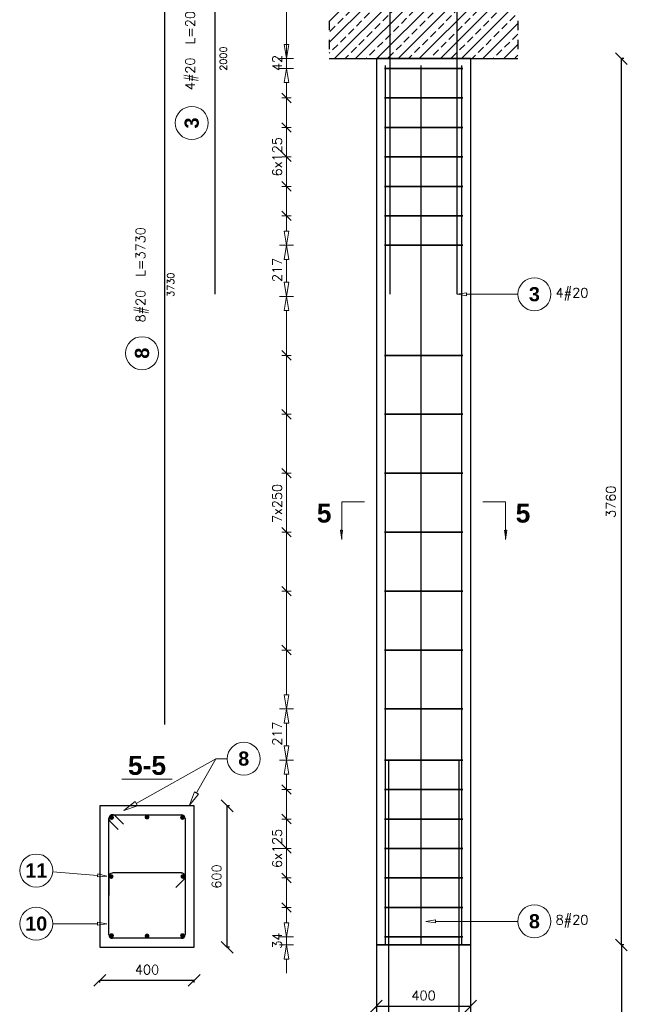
# Model space of a CAD drawing. Header units: millimetres. Extents: x -62590 to 46238, y 147773 to 522018.
# Tile 19 of 93: x 12147 to 14724, y 234680 to 238857. Entities that reach past the tile are written whole.
import ezdxf

# ---------------------------------------------------------------- set-up
doc = ezdxf.new("R2010")
doc.units = ezdxf.units.MM
doc.linetypes.add('DASHED', pattern=[2, 1, -1])
for name, color, linetype in [('AutoCAD_Structural_Detailing_deskowanie', 2, 'Continuous'), ('AutoCAD_Structural_Detailing_kształt pręta', 7, 'Continuous'), ('AutoCAD_Structural_Detailing_opis kształtu pręta', 7, 'Continuous'), ('AutoCAD_Structural_Detailing_opis rozkładu', 7, 'Continuous'), ('AutoCAD_Structural_Detailing_pręt wyrzucony', 7, 'Continuous'), ('AutoCAD_Structural_Detailing_pręty punktowe', 7, 'Continuous'), ('AutoCAD_Structural_Detailing_rozkład pręta', 7, 'Continuous'), ('AutoCAD_Structural_Detailing_symbole graficzne', 7, 'Continuous'), ('e-cad_cienkie', 1, 'Continuous')]:
    doc.layers.add(name, color=color, linetype=linetype)
doc.styles.add('style1', font='simplex.shx')
doc.styles.add('style3', font='arialbd.ttf')
doc.styles.add('style5', font='arialbd.ttf')
doc.dimstyles.new('RBCT DIM 20', dxfattribs={"dimtxt": 40, "dimasz": 50, "dimexe": 2.5, "dimexo": 150, "dimgap": 25, "dimtad": 1, "dimdec": 0, "dimzin": 1, "dimtxsty": 'style1', "dimblk": 'OBLIQUE', "dimcen": 50, "dimclrd": 8, "dimclre": 8, "dimclrt": 2, "dimadec": 0, "dimazin": 0, "dimtfac": 1, "dimtdec": 0, "dimtmove": 0, "dimatfit": 3, "dimfxl": 1, "dimarcsym": 0})

# ---------------------------------------------------------------- blocks, each defined once
blk = doc.blocks.new('_Oblique')
at = {"color": 0, "linetype": 'ByBlock', "lineweight": -2}
blk.add_line((-0.5, -0.5), (0.5, 0.5), dxfattribs=at)
blk = doc.blocks.new('*D280')
at = {"layer": 'AutoCAD_Structural_Detailing_deskowanie', "color": 8, "lineweight": -2}
for p, q in [((14699, 234931.6), (14699, 238691.6)), ((14709, 238691.6), (14701.5, 238691.6)), ((14709, 234931.6), (14701.5, 234931.6))]:
    blk.add_line(p, q, dxfattribs=at)
at = {"layer": 'Defpoints', "color": 0, "ltscale": 40}
for p in [(14559, 238691.6), (14699, 238691.6), (14559, 234931.6)]:
    blk.add_point(p, dxfattribs=at)
at = {"layer": 'AutoCAD_Structural_Detailing_deskowanie', "color": 8, "lineweight": -2, "ltscale": 40, "xscale": 50, "yscale": 50, "zscale": 50}
for p, rotation in [((14699, 238691.6), 90), ((14699, 234931.6), 270)]:
    blk.add_blockref('_Oblique', p, dxfattribs=dict(at, rotation=rotation))
at = {"layer": 'AutoCAD_Structural_Detailing_deskowanie', "color": 2, "ltscale": 40, "insert": (14654, 236811.6), "char_height": 40, "attachment_point": 5, "rotation": 90, "style": 'style1'}
blk.add_mtext('3760', dxfattribs=at)
blk = doc.blocks.new('*D281')
at = {"layer": 'AutoCAD_Structural_Detailing_deskowanie', "color": 8, "lineweight": -2}
for p, q in [((13660, 234671.6), (14060, 234671.6)), ((13660, 234661.6), (13660, 234669.1)), ((14060, 234661.6), (14060, 234669.1))]:
    blk.add_line(p, q, dxfattribs=at)
at = {"layer": 'Defpoints', "color": 0, "ltscale": 40}
for p in [(13660, 234811.6), (14060, 234811.6), (14060, 234671.6)]:
    blk.add_point(p, dxfattribs=at)
at = {"layer": 'AutoCAD_Structural_Detailing_deskowanie', "color": 8, "lineweight": -2, "ltscale": 40, "xscale": 50, "yscale": 50, "zscale": 50, "rotation": 180}
blk.add_blockref('_Oblique', (13660, 234671.6), dxfattribs=at)
at = {"layer": 'AutoCAD_Structural_Detailing_deskowanie', "color": 8, "lineweight": -2, "ltscale": 40, "xscale": 50, "yscale": 50, "zscale": 50}
blk.add_blockref('_Oblique', (14060, 234671.6), dxfattribs=at)
at = {"layer": 'AutoCAD_Structural_Detailing_deskowanie', "color": 2, "ltscale": 40, "insert": (13860, 234716.6), "char_height": 40, "attachment_point": 5, "style": 'style1'}
blk.add_mtext('400', dxfattribs=at)
blk = doc.blocks.new('*D282')
at = {"layer": 'AutoCAD_Structural_Detailing_deskowanie', "color": 8, "lineweight": -2}
for p, q in [((13027.3, 234921.6), (13027.3, 235521.6)), ((13037.3, 235521.6), (13029.8, 235521.6)), ((13037.3, 234921.6), (13029.8, 234921.6))]:
    blk.add_line(p, q, dxfattribs=at)
at = {"layer": 'Defpoints', "color": 0, "ltscale": 40}
for p in [(12887.3, 235521.6), (13027.3, 235521.6), (12887.3, 234921.6)]:
    blk.add_point(p, dxfattribs=at)
at = {"layer": 'AutoCAD_Structural_Detailing_deskowanie', "color": 8, "lineweight": -2, "ltscale": 40, "xscale": 50, "yscale": 50, "zscale": 50}
for p, rotation in [((13027.3, 235521.6), 90), ((13027.3, 234921.6), 270)]:
    blk.add_blockref('_Oblique', p, dxfattribs=dict(at, rotation=rotation))
at = {"layer": 'AutoCAD_Structural_Detailing_deskowanie', "color": 2, "ltscale": 40, "insert": (12982.3, 235221.6), "char_height": 40, "attachment_point": 5, "rotation": 90, "style": 'style1'}
blk.add_mtext('600', dxfattribs=at)
blk = doc.blocks.new('*D283')
at = {"layer": 'AutoCAD_Structural_Detailing_deskowanie', "color": 8, "lineweight": -2}
for p, q in [((12487.3, 234781.6), (12887.3, 234781.6)), ((12487.3, 234771.6), (12487.3, 234779.1)), ((12887.3, 234771.6), (12887.3, 234779.1))]:
    blk.add_line(p, q, dxfattribs=at)
at = {"layer": 'Defpoints', "color": 0, "ltscale": 40}
for p in [(12487.3, 234921.6), (12887.3, 234921.6), (12887.3, 234781.6)]:
    blk.add_point(p, dxfattribs=at)
at = {"layer": 'AutoCAD_Structural_Detailing_deskowanie', "color": 8, "lineweight": -2, "ltscale": 40, "xscale": 50, "yscale": 50, "zscale": 50, "rotation": 180}
blk.add_blockref('_Oblique', (12487.3, 234781.6), dxfattribs=at)
at = {"layer": 'AutoCAD_Structural_Detailing_deskowanie', "color": 8, "lineweight": -2, "ltscale": 40, "xscale": 50, "yscale": 50, "zscale": 50}
blk.add_blockref('_Oblique', (12887.3, 234781.6), dxfattribs=at)
at = {"layer": 'AutoCAD_Structural_Detailing_deskowanie', "color": 2, "ltscale": 40, "insert": (12687.3, 234826.6), "char_height": 40, "attachment_point": 5, "style": 'style1'}
blk.add_mtext('400', dxfattribs=at)
blk = doc.blocks.new('*D257')
at = {"layer": 'Defpoints', "color": 0, "ltscale": 40}
for p in [(14559, 234931.6), (14202.1, 233331.6), (14699, 233331.6)]:
    blk.add_point(p, dxfattribs=at)
at = {"layer": 'e-cad_cienkie', "color": 8, "linetype": 'ByBlock', "lineweight": -2, "ltscale": 40}
for p, q in [((14699, 234931.6), (14699, 233331.6)), ((14709, 234931.6), (14701.5, 234931.6)), ((14352.1, 233331.6), (14701.5, 233331.6))]:
    blk.add_line(p, q, dxfattribs=at)
at = {"layer": 'e-cad_cienkie', "color": 8, "lineweight": -2, "ltscale": 40, "xscale": 50, "yscale": 50, "zscale": 50}
for p, rotation in [((14699, 234931.6), 90), ((14699, 233331.6), 270)]:
    blk.add_blockref('_Oblique', p, dxfattribs=dict(at, rotation=rotation))
at = {"layer": 'e-cad_cienkie', "color": 2, "ltscale": 40, "insert": (14654, 234131.6), "char_height": 40, "attachment_point": 5, "rotation": 90, "style": 'style1'}
blk.add_mtext('1600', dxfattribs=at)

msp = doc.modelspace()

# ---------------------------------------------------------------- hatches: boundary and pattern name
at = {"layer": 'AutoCAD_Structural_Detailing_pręty punktowe'}
h = msp.add_hatch(color=1, dxfattribs=at)
edge = h.paths.add_edge_path(flags=0)
edge.add_arc((12537, 235471.9), 10, 0, 360, ccw=False)
h = msp.add_hatch(color=1, dxfattribs=at)
edge = h.paths.add_edge_path(flags=0)
edge.add_arc((12687.3, 235473.6), 10, 0, 360, ccw=False)
h = msp.add_hatch(color=1, dxfattribs=at)
edge = h.paths.add_edge_path(flags=0)
edge.add_arc((12837.5, 235471.9), 10, 0, 360, ccw=False)
h = msp.add_hatch(color=1, dxfattribs=at)
edge = h.paths.add_edge_path(flags=0)
edge.add_arc((12535.3, 235221.6), 10, 0, 360, ccw=False)
h = msp.add_hatch(color=1, dxfattribs=at)
edge = h.paths.add_edge_path(flags=0)
edge.add_arc((12839.3, 235221.6), 10, 0, 360, ccw=False)
h = msp.add_hatch(color=1, dxfattribs=at)
edge = h.paths.add_edge_path(flags=0)
edge.add_arc((12537, 234971.4), 10, 0, 360, ccw=False)
h = msp.add_hatch(color=1, dxfattribs=at)
edge = h.paths.add_edge_path(flags=0)
edge.add_arc((12687.3, 234969.6), 10, 0, 360, ccw=False)
h = msp.add_hatch(color=1, dxfattribs=at)
edge = h.paths.add_edge_path(flags=0)
edge.add_arc((12837.5, 234971.4), 10, 0, 360, ccw=False)
at = {"layer": 'AutoCAD_Structural_Detailing_symbole graficzne', "linetype": 'Continuous', "lineweight": 0}
for points in [[(13512.9, 236651.6), (13512.9, 236691.6), (13518.6, 236691.6)], [(14207, 236651.6), (14207, 236691.6), (14201.3, 236691.6)]]:
    msp.add_hatch(color=7, dxfattribs=at).paths.add_polyline_path(points, flags=0)
at = {"layer": 'e-cad_cienkie', "linetype": 'ByBlock', "ltscale": 40}
h = msp.add_hatch(dxfattribs=at)
h.set_pattern_fill('ANSI33', color=8, scale=10)
h.set_pattern_definition([(45, (16796.525, -11686.34), (-44.90128, 44.90128), []), (45, (16841.426, -11686.34), (-44.90128, 44.90128), [31.75, -15.875])])
h.paths.add_polyline_path([(14260, 238931.6), (13460, 238931.6), (13460, 238691.6), (14260, 238691.6)])

# ---------------------------------------------------------------- linework, layer by layer
at = {"layer": 'AutoCAD_Structural_Detailing_deskowanie', "color": 2, "linetype": 'Continuous'}
for p, q in [((14060, 238691.6), (13660, 238691.6)), ((13660, 238691.6), (13660, 234931.6)), ((14060, 234931.6), (14060, 238691.6)), ((12887.3, 235521.6), (12487.3, 235521.6)), ((12487.3, 235521.6), (12487.3, 234921.6)), ((12887.3, 234921.6), (12887.3, 235521.6)), ((12487.3, 234921.6), (12887.3, 234921.6)), ((13660, 234931.6), (14060, 234931.6))]:
    msp.add_line(p, q, dxfattribs=at)
at = {"layer": 'AutoCAD_Structural_Detailing_deskowanie', "color": 0, "lineweight": 0}
msp.add_line((12580.3, 235635.1), (12794.2, 235635.1), dxfattribs=at)
at = {"layer": 'AutoCAD_Structural_Detailing_kształt pręta', "color": 3}
for p, q in [((13718, 237691.6), (13718, 239691.6)), ((14002, 237691.6), (14002, 239691.6)), ((13698, 234931.6), (13698, 238661.6)), ((13850, 234931.6), (13850, 238661.6)), ((13850, 234931.6), (13850, 238661.6)), ((14022, 234931.6), (14022, 238661.6)), ((12525.3, 234975.6), (12525.3, 235467.6)), ((12541.3, 235483.6), (12833.3, 235483.6)), ((12552.6, 235479), (12587.9, 235443.6)), ((12849.3, 235467.6), (12849.3, 234975.6)), ((12565.3, 235421), (12529.9, 235456.3)), ((12525.3, 235221.6), (12525.3, 235141.6)), ((12833.3, 235237.6), (12541.3, 235237.6)), ((12809.2, 235175), (12844.6, 235210.3)), ((12833.3, 234959.6), (12541.3, 234959.6))]:
    msp.add_line(p, q, dxfattribs=at)
for centre, start, end in [((12541.3, 235467.6), 90, 225), ((12541.3, 235467.6), 45, 180), ((12833.3, 235467.6), 0, 90), ((12541.3, 234975.6), 180, 270), ((12833.3, 234975.6), 270, 0)]:
    msp.add_arc(centre, 16, start, end, dxfattribs=at)
at = {"layer": 'AutoCAD_Structural_Detailing_kształt pręta', "color": 3, "extrusion": (0, 0, -1)}
for centre, start, end in [((-12541.3, 235221.6), 0, 90), ((-12833.3, 235221.6), 90, 225)]:
    msp.add_arc(centre, 16, start, end, dxfattribs=at)
at = {"layer": 'AutoCAD_Structural_Detailing_opis kształtu pręta', "color": 8, "lineweight": 0}
for p, q in [((14002, 237691.6), (14042, 237698.3)), ((14042, 237684.9), (14002, 237691.6)), ((14042, 237684.9), (14042, 237698.3)), ((14260, 237691.6), (14042, 237691.6)), ((12287.3, 235241.6), (12477.5, 235226.7)), ((12478, 235233.3), (12476.9, 235220)), ((12517.3, 235223.5), (12476.9, 235220)), ((12478, 235233.3), (12517.3, 235223.5)), ((12287.3, 235021.6), (12477.3, 235021.6)), ((12477.3, 235028.3), (12517.3, 235021.6)), ((12477.3, 235028.3), (12477.3, 235015)), ((12517.3, 235021.6), (12477.3, 235015)), ((13870, 235031.6), (13910, 235038.3)), ((13910, 235024.9), (13870, 235031.6)), ((13910, 235024.9), (13910, 235038.3)), ((14260, 235031.6), (13910, 235031.6))]:
    msp.add_line(p, q, dxfattribs=at)
for centre in [(14330, 237691.6), (12217.5, 235247.1), (12217.3, 235021.6), (14330, 235031.6)]:
    msp.add_circle(centre, 70, dxfattribs=at)
at = {"layer": 'AutoCAD_Structural_Detailing_opis rozkładu', "color": 8, "lineweight": 0}
for p, q in [((13279, 239614.3), (13279, 238691.6)), ((13279, 238811.6), (13279, 238751.6)), ((13279, 238691.6), (13269, 238751.6)), ((13289, 238751.6), (13269, 238751.6)), ((13289, 238751.6), (13279, 238691.6)), ((13309, 238691.6), (13249, 238691.6)), ((13279, 238649.6), (13279, 238691.6)), ((13249, 238649.6), (13309, 238649.6)), ((13269, 238589.6), (13279, 238649.6)), ((13279, 238649.6), (13289, 238589.6)), ((13269, 238589.6), (13289, 238589.6)), ((13279, 238524.6), (13279, 238589.6)), ((13299, 238504.6), (13259, 238544.6)), ((13259, 238524.6), (13299, 238524.6)), ((13279, 238399.6), (13279, 238524.6)), ((13299, 238379.6), (13259, 238419.6)), ((13259, 238399.6), (13299, 238399.6)), ((13279, 238274.6), (13279, 238399.6)), ((13299, 238254.6), (13259, 238294.6)), ((13259, 238274.6), (13299, 238274.6)), ((13279, 238212.1), (13279, 238274.6)), ((13279, 238212.1), (13279, 238149.6)), ((13259, 238169.6), (13299, 238129.6)), ((13259, 238149.6), (13299, 238149.6)), ((13279, 238149.6), (13279, 238024.6)), ((13259, 238044.6), (13299, 238004.6)), ((13259, 238024.6), (13299, 238024.6)), ((13279, 238024.6), (13279, 237959.6)), ((13279, 237899.6), (13269, 237959.6)), ((13289, 237959.6), (13269, 237959.6)), ((13289, 237959.6), (13279, 237899.6)), ((13249, 237899.6), (13309, 237899.6)), ((13249, 237899.6), (13309, 237899.6)), ((13269, 237839.6), (13279, 237899.6)), ((13279, 237899.6), (13289, 237839.6)), ((13269, 237839.6), (13289, 237839.6)), ((13279, 237791.1), (13279, 237839.6)), ((13279, 237791.1), (13279, 237742.6)), ((13279, 237682.6), (13269, 237742.6)), ((13289, 237742.6), (13269, 237742.6)), ((13289, 237742.6), (13279, 237682.6)), ((13249, 237682.6), (13309, 237682.6)), ((13249, 237682.6), (13309, 237682.6)), ((13269, 237622.6), (13279, 237682.6)), ((13279, 237682.6), (13289, 237622.6)), ((13269, 237622.6), (13289, 237622.6)), ((13279, 237432.6), (13279, 237622.6)), ((13299, 237412.6), (13259, 237452.6)), ((13259, 237432.6), (13299, 237432.6)), ((13279, 237182.6), (13279, 237432.6)), ((13299, 237162.6), (13259, 237202.6)), ((13259, 237182.6), (13299, 237182.6)), ((13279, 236932.6), (13279, 237182.6)), ((13299, 236912.6), (13259, 236952.6)), ((13259, 236932.6), (13299, 236932.6)), ((13279, 236807.6), (13279, 236932.6)), ((13279, 236807.6), (13279, 236682.6)), ((13259, 236702.6), (13299, 236662.6)), ((13259, 236682.6), (13299, 236682.6)), ((13279, 236682.6), (13279, 236432.6)), ((13259, 236452.6), (13299, 236412.6)), ((13259, 236432.6), (13299, 236432.6)), ((13279, 236432.6), (13279, 236182.6)), ((13259, 236202.6), (13299, 236162.6)), ((13259, 236182.6), (13299, 236182.6)), ((13279, 236182.6), (13279, 235992.6)), ((13279, 235932.6), (13269, 235992.6)), ((13289, 235992.6), (13269, 235992.6)), ((13289, 235992.6), (13279, 235932.6)), ((13249, 235932.6), (13309, 235932.6)), ((13249, 235932.6), (13309, 235932.6)), ((13269, 235872.6), (13279, 235932.6)), ((13279, 235932.6), (13289, 235872.6)), ((13269, 235872.6), (13289, 235872.6)), ((13279, 235824.1), (13279, 235872.6)), ((13279, 235824.1), (13279, 235775.6)), ((13279, 235715.6), (13269, 235775.6)), ((13289, 235775.6), (13269, 235775.6)), ((13289, 235775.6), (13279, 235715.6)), ((12979.3, 235721.6), (12641.5, 235530.9)), ((12979.3, 235721.6), (12896.7, 235576.2)), ((12979.3, 235721.6), (13027.3, 235721.6)), ((13249, 235715.6), (13309, 235715.6)), ((13249, 235715.6), (13309, 235715.6)), ((13269, 235655.6), (13279, 235715.6)), ((13279, 235715.6), (13289, 235655.6)), ((13269, 235655.6), (13289, 235655.6)), ((13279, 235590.6), (13279, 235655.6)), ((13299, 235570.6), (13259, 235610.6)), ((13259, 235590.6), (13299, 235590.6)), ((13279, 235465.6), (13279, 235590.6)), ((12867.1, 235524.1), (12888, 235581.2)), ((12905.4, 235571.3), (12867.1, 235524.1)), ((12905.4, 235571.3), (12888, 235581.2)), ((12589.3, 235501.4), (12636.6, 235539.6)), ((12646.4, 235522.2), (12589.3, 235501.4)), ((12646.4, 235522.2), (12636.6, 235539.6)), ((13299, 235445.6), (13259, 235485.6)), ((13259, 235465.6), (13299, 235465.6)), ((13279, 235340.6), (13279, 235465.6)), ((13299, 235320.6), (13259, 235360.6)), ((13259, 235340.6), (13299, 235340.6)), ((13279, 235278.1), (13279, 235340.6)), ((13279, 235278.1), (13279, 235215.6)), ((13259, 235235.6), (13299, 235195.6)), ((13259, 235215.6), (13299, 235215.6)), ((13279, 235215.6), (13279, 235090.6)), ((13259, 235110.6), (13299, 235070.6)), ((13259, 235090.6), (13299, 235090.6)), ((13279, 235090.6), (13279, 235025.6)), ((13279, 234965.6), (13269, 235025.6)), ((13289, 235025.6), (13269, 235025.6)), ((13289, 235025.6), (13279, 234965.6)), ((13249, 234965.6), (13309, 234965.6)), ((13279, 234965.6), (13279, 234931.6)), ((13309, 234931.6), (13249, 234931.6)), ((13269, 234871.6), (13279, 234931.6)), ((13279, 234931.6), (13289, 234871.6)), ((13269, 234871.6), (13289, 234871.6)), ((13279, 234811.6), (13279, 234871.6))]:
    msp.add_line(p, q, dxfattribs=at)
msp.add_circle((13097.3, 235721.6), 70, dxfattribs=at)
at = {"layer": 'AutoCAD_Structural_Detailing_pręt wyrzucony', "color": 3}
for p, q in [((12975.7, 237691.6, 236.1), (12975.7, 239691.6, 236.1)), ((12762.3, 235867.2, -28.3), (12762.3, 239597.2, -28.3))]:
    msp.add_line(p, q, dxfattribs=at)
at = {"layer": 'AutoCAD_Structural_Detailing_pręt wyrzucony', "color": 8, "lineweight": 0}
for centre in [(12877, 238418.4), (12666.2, 237441.8)]:
    msp.add_circle(centre, 70, dxfattribs=at)
at = {"layer": 'AutoCAD_Structural_Detailing_rozkład pręta', "color": 3, "linetype": 'ByBlock', "lineweight": 25}
for p, q in [((13714, 238649.6), (13694, 238649.6)), ((13714, 238649.6), (13694, 238649.6)), ((13728.1, 238649.6), (13694, 238649.6)), ((13694, 238649.6), (13714, 238649.6)), ((13735.2, 238649.6), (13699.8, 238649.6)), ((13714, 238649.6), (14006, 238649.6)), ((14006, 238649.6), (13714, 238649.6)), ((14006, 238649.6), (13714, 238649.6)), ((13728.1, 238649.6), (13763.5, 238649.6)), ((13984.8, 238649.6), (14020.1, 238649.6)), ((14026, 238649.6), (14006, 238649.6)), ((14026, 238649.6), (14006, 238649.6)), ((14006, 238649.6), (14026, 238649.6)), ((13714, 238524.6), (13694, 238524.6)), ((13714, 238524.6), (13694, 238524.6)), ((13728.1, 238524.6), (13694, 238524.6)), ((13694, 238524.6), (13714, 238524.6)), ((13735.2, 238524.6), (13699.8, 238524.6)), ((13714, 238524.6), (14006, 238524.6)), ((14006, 238524.6), (13714, 238524.6)), ((14006, 238524.6), (13714, 238524.6)), ((13728.1, 238524.6), (13763.5, 238524.6)), ((13984.8, 238524.6), (14020.1, 238524.6)), ((14026, 238524.6), (14006, 238524.6)), ((14026, 238524.6), (14006, 238524.6)), ((14006, 238524.6), (14026, 238524.6)), ((13714, 238399.6), (13694, 238399.6)), ((13714, 238399.6), (13694, 238399.6)), ((13728.1, 238399.6), (13694, 238399.6)), ((13694, 238399.6), (13714, 238399.6)), ((13735.2, 238399.6), (13699.8, 238399.6)), ((13714, 238399.6), (14006, 238399.6)), ((14006, 238399.6), (13714, 238399.6)), ((14006, 238399.6), (13714, 238399.6)), ((13728.1, 238399.6), (13763.5, 238399.6)), ((13984.8, 238399.6), (14020.1, 238399.6)), ((14026, 238399.6), (14006, 238399.6)), ((14026, 238399.6), (14006, 238399.6)), ((14006, 238399.6), (14026, 238399.6)), ((13714, 238274.6), (13694, 238274.6)), ((13714, 238274.6), (13694, 238274.6)), ((13728.1, 238274.6), (13694, 238274.6)), ((13694, 238274.6), (13714, 238274.6)), ((13735.2, 238274.6), (13699.8, 238274.6)), ((13714, 238274.6), (14006, 238274.6)), ((14006, 238274.6), (13714, 238274.6)), ((14006, 238274.6), (13714, 238274.6)), ((13728.1, 238274.6), (13763.5, 238274.6)), ((13984.8, 238274.6), (14020.1, 238274.6)), ((14026, 238274.6), (14006, 238274.6)), ((14026, 238274.6), (14006, 238274.6)), ((14006, 238274.6), (14026, 238274.6)), ((13714, 238149.6), (13694, 238149.6)), ((13714, 238149.6), (13694, 238149.6)), ((13728.1, 238149.6), (13694, 238149.6)), ((13694, 238149.6), (13714, 238149.6)), ((13735.2, 238149.6), (13699.8, 238149.6)), ((13714, 238149.6), (14006, 238149.6)), ((14006, 238149.6), (13714, 238149.6)), ((14006, 238149.6), (13714, 238149.6)), ((13728.1, 238149.6), (13763.5, 238149.6)), ((13984.8, 238149.6), (14020.1, 238149.6)), ((14026, 238149.6), (14006, 238149.6)), ((14026, 238149.6), (14006, 238149.6)), ((14006, 238149.6), (14026, 238149.6)), ((13714, 238024.6), (13694, 238024.6)), ((13714, 238024.6), (13694, 238024.6)), ((13728.1, 238024.6), (13694, 238024.6)), ((13694, 238024.6), (13714, 238024.6)), ((13735.2, 238024.6), (13699.8, 238024.6)), ((13714, 238024.6), (14006, 238024.6)), ((14006, 238024.6), (13714, 238024.6)), ((14006, 238024.6), (13714, 238024.6)), ((13728.1, 238024.6), (13763.5, 238024.6)), ((13984.8, 238024.6), (14020.1, 238024.6)), ((14026, 238024.6), (14006, 238024.6)), ((14026, 238024.6), (14006, 238024.6)), ((14006, 238024.6), (14026, 238024.6)), ((13714, 237899.6), (13694, 237899.6)), ((13714, 237899.6), (13694, 237899.6)), ((13728.1, 237899.6), (13694, 237899.6)), ((13694, 237899.6), (13714, 237899.6)), ((13735.2, 237899.6), (13699.8, 237899.6)), ((13714, 237899.6), (14006, 237899.6)), ((14006, 237899.6), (13714, 237899.6)), ((14006, 237899.6), (13714, 237899.6)), ((13728.1, 237899.6), (13763.5, 237899.6)), ((13984.8, 237899.6), (14020.1, 237899.6)), ((14026, 237899.6), (14006, 237899.6)), ((14026, 237899.6), (14006, 237899.6)), ((14006, 237899.6), (14026, 237899.6)), ((13714, 237432.6), (13694, 237432.6)), ((13714, 237432.6), (13694, 237432.6)), ((13728.1, 237432.6), (13694, 237432.6)), ((13694, 237432.6), (13714, 237432.6)), ((13735.2, 237432.6), (13699.8, 237432.6)), ((13714, 237432.6), (14006, 237432.6)), ((14006, 237432.6), (13714, 237432.6)), ((14006, 237432.6), (13714, 237432.6)), ((13728.1, 237432.6), (13763.5, 237432.6)), ((13984.8, 237432.6), (14020.1, 237432.6)), ((14026, 237432.6), (14006, 237432.6)), ((14026, 237432.6), (14006, 237432.6)), ((14006, 237432.6), (14026, 237432.6)), ((13714, 237182.6), (13694, 237182.6)), ((13714, 237182.6), (13694, 237182.6)), ((13728.1, 237182.6), (13694, 237182.6)), ((13694, 237182.6), (13714, 237182.6)), ((13735.2, 237182.6), (13699.8, 237182.6)), ((13714, 237182.6), (14006, 237182.6)), ((14006, 237182.6), (13714, 237182.6)), ((14006, 237182.6), (13714, 237182.6)), ((13728.1, 237182.6), (13763.5, 237182.6)), ((13984.8, 237182.6), (14020.1, 237182.6)), ((14026, 237182.6), (14006, 237182.6)), ((14026, 237182.6), (14006, 237182.6)), ((14006, 237182.6), (14026, 237182.6)), ((13714, 236932.6), (13694, 236932.6)), ((13714, 236932.6), (13694, 236932.6)), ((13728.1, 236932.6), (13694, 236932.6)), ((13694, 236932.6), (13714, 236932.6)), ((13735.2, 236932.6), (13699.8, 236932.6)), ((13714, 236932.6), (14006, 236932.6)), ((14006, 236932.6), (13714, 236932.6)), ((14006, 236932.6), (13714, 236932.6)), ((13728.1, 236932.6), (13763.5, 236932.6)), ((13984.8, 236932.6), (14020.1, 236932.6)), ((14026, 236932.6), (14006, 236932.6)), ((14026, 236932.6), (14006, 236932.6)), ((14006, 236932.6), (14026, 236932.6)), ((13714, 236682.6), (13694, 236682.6)), ((13714, 236682.6), (13694, 236682.6)), ((13728.1, 236682.6), (13694, 236682.6)), ((13694, 236682.6), (13714, 236682.6)), ((13735.2, 236682.6), (13699.8, 236682.6)), ((13714, 236682.6), (14006, 236682.6)), ((14006, 236682.6), (13714, 236682.6)), ((14006, 236682.6), (13714, 236682.6)), ((13728.1, 236682.6), (13763.5, 236682.6)), ((13984.8, 236682.6), (14020.1, 236682.6)), ((14026, 236682.6), (14006, 236682.6)), ((14026, 236682.6), (14006, 236682.6)), ((14006, 236682.6), (14026, 236682.6)), ((13714, 236432.6), (13694, 236432.6)), ((13714, 236432.6), (13694, 236432.6)), ((13728.1, 236432.6), (13694, 236432.6)), ((13694, 236432.6), (13714, 236432.6)), ((13735.2, 236432.6), (13699.8, 236432.6)), ((13714, 236432.6), (14006, 236432.6)), ((14006, 236432.6), (13714, 236432.6)), ((14006, 236432.6), (13714, 236432.6)), ((13728.1, 236432.6), (13763.5, 236432.6)), ((13984.8, 236432.6), (14020.1, 236432.6)), ((14026, 236432.6), (14006, 236432.6)), ((14026, 236432.6), (14006, 236432.6)), ((14006, 236432.6), (14026, 236432.6)), ((13714, 236182.6), (13694, 236182.6)), ((13714, 236182.6), (13694, 236182.6)), ((13728.1, 236182.6), (13694, 236182.6)), ((13694, 236182.6), (13714, 236182.6)), ((13735.2, 236182.6), (13699.8, 236182.6)), ((13714, 236182.6), (14006, 236182.6)), ((14006, 236182.6), (13714, 236182.6)), ((14006, 236182.6), (13714, 236182.6)), ((13728.1, 236182.6), (13763.5, 236182.6)), ((13984.8, 236182.6), (14020.1, 236182.6)), ((14026, 236182.6), (14006, 236182.6)), ((14026, 236182.6), (14006, 236182.6)), ((14006, 236182.6), (14026, 236182.6)), ((13714, 235932.6), (13694, 235932.6)), ((13714, 235932.6), (13694, 235932.6)), ((13728.1, 235932.6), (13694, 235932.6)), ((13694, 235932.6), (13714, 235932.6)), ((13735.2, 235932.6), (13699.8, 235932.6)), ((13714, 235932.6), (14006, 235932.6)), ((14006, 235932.6), (13714, 235932.6)), ((14006, 235932.6), (13714, 235932.6)), ((13728.1, 235932.6), (13763.5, 235932.6)), ((13984.8, 235932.6), (14020.1, 235932.6)), ((14026, 235932.6), (14006, 235932.6)), ((14026, 235932.6), (14006, 235932.6)), ((14006, 235932.6), (14026, 235932.6)), ((13714, 235715.6), (13694, 235715.6)), ((13714, 235715.6), (13694, 235715.6)), ((13728.1, 235715.6), (13694, 235715.6)), ((13694, 235715.6), (13714, 235715.6)), ((13735.2, 235715.6), (13699.8, 235715.6)), ((13714, 235715.6), (14006, 235715.6)), ((14006, 235715.6), (13714, 235715.6)), ((14006, 235715.6), (13714, 235715.6)), ((13728.1, 235715.6), (13763.5, 235715.6)), ((13984.8, 235715.6), (14020.1, 235715.6)), ((14026, 235715.6), (14006, 235715.6)), ((14026, 235715.6), (14006, 235715.6)), ((14006, 235715.6), (14026, 235715.6)), ((13714, 235590.6), (13694, 235590.6)), ((13714, 235590.6), (13694, 235590.6)), ((13728.1, 235590.6), (13694, 235590.6)), ((13694, 235590.6), (13714, 235590.6)), ((13735.2, 235590.6), (13699.8, 235590.6)), ((13714, 235590.6), (14006, 235590.6)), ((14006, 235590.6), (13714, 235590.6)), ((14006, 235590.6), (13714, 235590.6)), ((13728.1, 235590.6), (13763.5, 235590.6)), ((13984.8, 235590.6), (14020.1, 235590.6)), ((14026, 235590.6), (14006, 235590.6)), ((14026, 235590.6), (14006, 235590.6)), ((14006, 235590.6), (14026, 235590.6)), ((13714, 235465.6), (13694, 235465.6)), ((13714, 235465.6), (13694, 235465.6)), ((13728.1, 235465.6), (13694, 235465.6)), ((13694, 235465.6), (13714, 235465.6)), ((13735.2, 235465.6), (13699.8, 235465.6)), ((13714, 235465.6), (14006, 235465.6)), ((14006, 235465.6), (13714, 235465.6)), ((14006, 235465.6), (13714, 235465.6)), ((13728.1, 235465.6), (13763.5, 235465.6)), ((13984.8, 235465.6), (14020.1, 235465.6)), ((14026, 235465.6), (14006, 235465.6)), ((14026, 235465.6), (14006, 235465.6)), ((14006, 235465.6), (14026, 235465.6)), ((13714, 235340.6), (13694, 235340.6)), ((13714, 235340.6), (13694, 235340.6)), ((13728.1, 235340.6), (13694, 235340.6)), ((13694, 235340.6), (13714, 235340.6)), ((13735.2, 235340.6), (13699.8, 235340.6)), ((13714, 235340.6), (14006, 235340.6)), ((14006, 235340.6), (13714, 235340.6)), ((14006, 235340.6), (13714, 235340.6)), ((13728.1, 235340.6), (13763.5, 235340.6)), ((13984.8, 235340.6), (14020.1, 235340.6)), ((14026, 235340.6), (14006, 235340.6)), ((14026, 235340.6), (14006, 235340.6)), ((14006, 235340.6), (14026, 235340.6)), ((13714, 235215.6), (13694, 235215.6)), ((13714, 235215.6), (13694, 235215.6)), ((13728.1, 235215.6), (13694, 235215.6)), ((13694, 235215.6), (13714, 235215.6)), ((13735.2, 235215.6), (13699.8, 235215.6)), ((13714, 235215.6), (14006, 235215.6)), ((14006, 235215.6), (13714, 235215.6)), ((14006, 235215.6), (13714, 235215.6)), ((13728.1, 235215.6), (13763.5, 235215.6)), ((13984.8, 235215.6), (14020.1, 235215.6)), ((14026, 235215.6), (14006, 235215.6)), ((14026, 235215.6), (14006, 235215.6)), ((14006, 235215.6), (14026, 235215.6)), ((13714, 235090.6), (13694, 235090.6)), ((13714, 235090.6), (13694, 235090.6)), ((13728.1, 235090.6), (13694, 235090.6)), ((13694, 235090.6), (13714, 235090.6)), ((13735.2, 235090.6), (13699.8, 235090.6)), ((13714, 235090.6), (14006, 235090.6)), ((14006, 235090.6), (13714, 235090.6)), ((14006, 235090.6), (13714, 235090.6)), ((13728.1, 235090.6), (13763.5, 235090.6)), ((13984.8, 235090.6), (14020.1, 235090.6)), ((14026, 235090.6), (14006, 235090.6)), ((14026, 235090.6), (14006, 235090.6)), ((14006, 235090.6), (14026, 235090.6)), ((13714, 234965.6), (13694, 234965.6)), ((13714, 234965.6), (13694, 234965.6)), ((13728.1, 234965.6), (13694, 234965.6)), ((13694, 234965.6), (13714, 234965.6)), ((13735.2, 234965.6), (13699.8, 234965.6)), ((13714, 234965.6), (14006, 234965.6)), ((14006, 234965.6), (13714, 234965.6)), ((14006, 234965.6), (13714, 234965.6)), ((13728.1, 234965.6), (13763.5, 234965.6)), ((13984.8, 234965.6), (14020.1, 234965.6)), ((14026, 234965.6), (14006, 234965.6)), ((14026, 234965.6), (14006, 234965.6)), ((14006, 234965.6), (14026, 234965.6))]:
    msp.add_line(p, q, dxfattribs=at)
at = {"layer": 'AutoCAD_Structural_Detailing_symbole graficzne', "color": 7, "linetype": 'Continuous', "lineweight": 0}
for p, q in [((13512.9, 236811.6), (13608.9, 236811.6)), ((13512.9, 236651.6), (13512.9, 236811.6)), ((14207, 236811.6), (14111, 236811.6)), ((14207, 236651.6), (14207, 236811.6)), ((13512.9, 236691.6), (13507.2, 236691.6)), ((13512.9, 236651.6), (13507.2, 236691.6)), ((14207, 236691.6), (14212.7, 236691.6)), ((14207, 236651.6), (14212.7, 236691.6))]:
    msp.add_line(p, q, dxfattribs=at)
at = {"layer": 'AutoCAD_Structural_Detailing_symbole graficzne', "color": 2, "linetype": 'Continuous'}
for p, q in [((12887.3, 235521.6), (12487.3, 235521.6)), ((12487.3, 235521.6), (12487.3, 234921.6)), ((12887.3, 234921.6), (12887.3, 235521.6)), ((12487.3, 234921.6), (12887.3, 234921.6))]:
    msp.add_line(p, q, dxfattribs=at)
at = {"layer": 'e-cad_cienkie', "color": 8, "linetype": 'DASHED', "ltscale": 40}
for p, q in [((13460, 238931.6), (13460, 238691.6)), ((14260, 238931.6), (14260, 238691.6))]:
    msp.add_line(p, q, dxfattribs=at)
at = {"layer": 'e-cad_cienkie', "color": 1, "linetype": 'ByBlock', "ltscale": 40}
msp.add_line((13460, 238691.6), (14260, 238691.6), dxfattribs=at)
at = {"layer": 'e-cad_cienkie', "linetype": 'ByBlock', "ltscale": 40}
for p, q in [((13711.3, 235715.6), (13711.3, 233731.6)), ((14009.3, 235715.6), (14009.3, 233731.6))]:
    msp.add_line(p, q, dxfattribs=at)
at = {"layer": 'e-cad_cienkie', "color": 2, "linetype": 'ByBlock', "ltscale": 40}
msp.add_lwpolyline([(13660, 233731.6), (14060, 233731.6), (14060, 234931.6), (13660, 234931.6)], close=True, dxfattribs=at)

# ---------------------------------------------------------------- texts
at = {"layer": 'AutoCAD_Structural_Detailing_opis kształtu pręta', "color": 1, "char_height": 60, "attachment_point": 5, "style": 'style3'}
for s, insert in [('3', (14330, 237691.6)), ('11', (12217.5, 235247.1)), ('10', (12217.3, 235021.6)), ('8', (14330, 235031.6))]:
    msp.add_mtext(s, dxfattribs=dict(at, insert=insert))
at = {"layer": 'AutoCAD_Structural_Detailing_opis kształtu pręta', "color": 2, "char_height": 40, "attachment_point": 5, "style": 'style1'}
for s, insert in [('4#20  ', (14489.5, 237691.6)), ('8#20  ', (14489.5, 235031.6))]:
    msp.add_mtext(s, dxfattribs=dict(at, insert=insert))
at = {"layer": 'AutoCAD_Structural_Detailing_opis rozkładu', "color": 2, "char_height": 40, "attachment_point": 7, "rotation": 90, "style": 'style1'}
for s, insert in [('42', (13259, 238638.2)), ('6x125', (13259, 238191.8)), ('217', (13259, 237743.5)), ('7x250', (13259, 236720.9)), ('217', (13259, 235776.5)), ('6x125', (13259, 235257.8)), ('34', (13259, 234915.3))]:
    msp.add_mtext(s, dxfattribs=dict(at, insert=insert))
at = {"layer": 'AutoCAD_Structural_Detailing_opis rozkładu', "color": 1, "insert": (13097.3, 235721.6), "char_height": 60, "attachment_point": 5, "style": 'style3'}
msp.add_mtext('8', dxfattribs=at)
at = {"layer": 'AutoCAD_Structural_Detailing_pręt wyrzucony', "color": 2, "attachment_point": 5, "rotation": 90, "style": 'style1'}
for s, insert, char_height in [('4#20  L=2000', (12877, 238759.6), 40), ('2000', (13010.7, 238691.6, 236.1), 30), ('8#20  L=3730', (12666.2, 237774.2), 40), ('3730', (12787.1, 237732.2, -3.5), 30)]:
    msp.add_mtext(s, dxfattribs=dict(at, insert=insert, char_height=char_height))
at = {"layer": 'AutoCAD_Structural_Detailing_pręt wyrzucony', "color": 1, "char_height": 60, "attachment_point": 5, "rotation": 90, "style": 'style3'}
for s, insert in [('3', (12877, 238418.4)), ('8', (12666.2, 237441.8))]:
    msp.add_mtext(s, dxfattribs=dict(at, insert=insert))
at = {"layer": 'AutoCAD_Structural_Detailing_symbole graficzne', "color": 1, "char_height": 80, "attachment_point": 5, "style": 'style5'}
for s, insert in [('5', (13438.4, 236762.6)), ('5', (14281.6, 236762.6)), ('5-5', (12687.3, 235692.3))]:
    msp.add_mtext(s, dxfattribs=dict(at, insert=insert))

# ---------------------------------------------------------------- dimensions: what is measured, and where the dimension line sits
at = {"layer": 'AutoCAD_Structural_Detailing_deskowanie'}
for p1, p2, picture, middle in [((14559, 234931.6), (14559, 238691.6), '*D280', (14654, 236811.6)), ((12887.3, 234921.6), (12887.3, 235521.6), '*D282', (12982.3, 235221.6)), ((12487.3, 234921.6), (12887.3, 234921.6), '*D283', (12687.3, 234826.6)), ((13660, 234811.6), (14060, 234811.6), '*D281', (13860, 234716.6))]:
    dim = msp.add_aligned_dim(p1=p1, p2=p2, distance=-140, dimstyle='RBCT DIM 20', override={"dimscale": 1, "dimtmove": 1}, dxfattribs=at)
    dim.commit()
    dim.dimension.update_dxf_attribs({"geometry": picture, "text_midpoint": middle})
at = {"layer": 'e-cad_cienkie', "color": 2, "linetype": 'ByBlock', "ltscale": 40}
dim = msp.add_linear_dim(base=(14699, 233331.6), p1=(14559, 234931.6), p2=(14202.1, 233331.6), angle=270, dimstyle='RBCT DIM 20', override={"dimtmove": 1}, dxfattribs=at)
dim.commit()
dim.dimension.update_dxf_attribs({"geometry": '*D257', "text_midpoint": (14654, 234131.6)})

doc.saveas('drawing.dxf')
